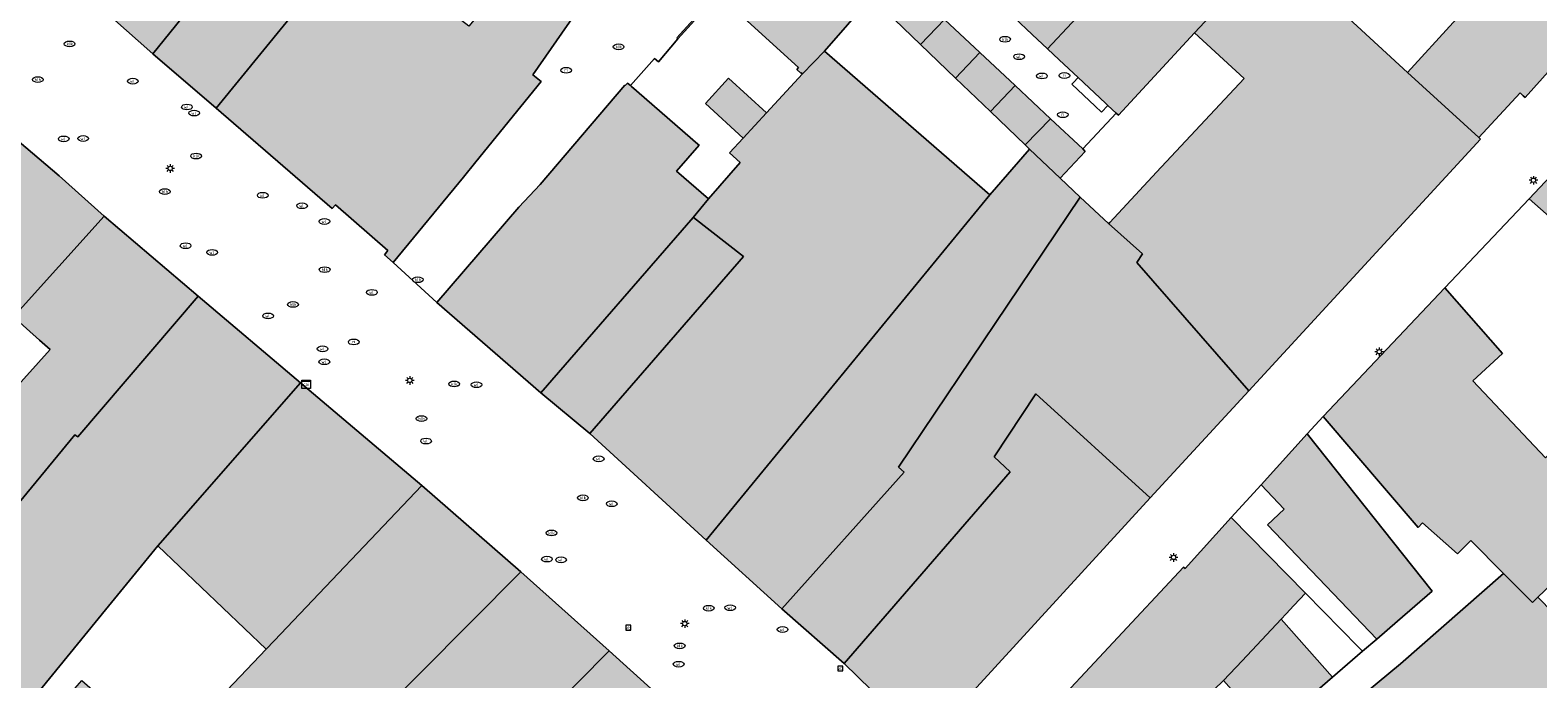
# Model space of a CAD drawing. Header units: metres. Extents: x 187482 to 189800, y 333582 to 335019.
# Tile 184 of 256: x 189031 to 189119, y 334287 to 334325. Entities that reach past the tile are written whole.
import ezdxf
from ezdxf.enums import TextEntityAlignment as Align

# ---------------------------------------------------------------- set-up
doc = ezdxf.new("R2010")
doc.units = ezdxf.units.M
doc.layers.get('0').update_dxf_attribs({"color": 252, "lineweight": 18})
for name, color, linetype, lineweight in [('B-WE-IE-MEUBILAIR-S', 252, 'Continuous', 18), ('B-WE-IE-TERREINAFSCHEIDING_KUNSTMATIG_HEKWERK-G', 252, 'IE-TERREINAFSCHEIDING_KUNSTMATIG-SO', 18), ('B-WE-IE-TERREINAFSCHEIDING_KUNSTMATIG_MUUR-G', 252, 'IE-TERREINAFSCHEIDING_KUNSTMATIG-SO', 18), ('B-WE-OG-BEBOUWING-GV', 252, 'Continuous', 18), ('B-WE-OG-TERREIN_ERF-GV', 252, 'Continuous', 18), ('B-WE-VH-OPENVERHARDING-GV', 252, 'Continuous', 18), ('B-WE-VH-OPENVERHARDING_SIERBESTRATING-GV', 252, 'Continuous', 18), ('B-WE-VH-OPENVERHARDING_STRAATBAKSTEEN-GV', 252, 'Continuous', 18)]:
    doc.layers.add(name, color=color, linetype=linetype, lineweight=lineweight)
doc.layers.add('B-WE-OG-BEBOUWING-V', color=7, linetype='Continuous', lineweight=18, true_color=0xf0f0f0)
doc.styles.add('NLCS-ISO', font='NLCS-ISO.ttf')
doc.linetypes.add('IE-TERREINAFSCHEIDING_KUNSTMATIG-SO', pattern='A,4,[82,NLCS.SHX,S=0.75,R=90,X=0,Y=0],4,-2', length=10)

# ---------------------------------------------------------------- blocks, each defined once
blk = doc.blocks.new('SIE-MEUBILAIR_BORD_VERKEER-SO')
blk.add_lwpolyline([(-0.5625, -0.5625), (0.5625, -0.5625), (0.5625, 0.5625), (-0.5625, 0.5625)], close=True)
at = {"style": 'NLCS-ISO'}
blk.add_text('vb', height=0.75, dxfattribs=at).set_placement((0, 0), align=Align.MIDDLE_CENTER)
blk = doc.blocks.new('SIE-MEUBILAIR_KAST_CAI-SO')
for points in [[(-1, 1), (1, 1), (1, 0.84), (-1, 0.84)], [(-1, 0.76), (1, 0.76), (1, -1), (-1, -1)]]:
    blk.add_lwpolyline(points, close=True)
at = {"style": 'NLCS-ISO'}
blk.add_text('cai', height=0.75, dxfattribs=at).set_placement((0, 0), align=Align.MIDDLE_CENTER)
blk = doc.blocks.new('SIE-MEUBILAIR_PAAL_LICHTMAST-SO')
for points in [[(-0.62, 0), (-1, 0)], [(-0.71, 0.71), (-0.44, 0.44)], [(0, 1), (0, 0.62)], [(0.44, 0.44), (0.71, 0.71)], [(1, 0), (0.62, 0)], [(-0.71, -0.71), (-0.44, -0.44)], [(0, -0.62), (0, -1)], [(0.44, -0.44), (0.71, -0.71)]]:
    blk.add_lwpolyline(points)
blk.add_circle((0, 0), 0.5)
blk = doc.blocks.new('SIE-MEUBILAIR_PUT_WATERLEIDINGPUT-SO')
blk.add_ellipse((0, 0), major_axis=(1.25, 0), ratio=0.54)
at = {"style": 'NLCS-ISO'}
blk.add_text('wl', height=0.75, dxfattribs=at).set_placement((-0.14, 0), align=Align.MIDDLE_CENTER)
blk = doc.blocks.new('SIE-MEUBILAIR_PUT_KOLK-SO')
blk.add_ellipse((0, 0), major_axis=(1.25, 0), ratio=0.54)
at = {"style": 'NLCS-ISO'}
blk.add_text('klk', height=0.75, dxfattribs=at).set_placement((0.03, 0), align=Align.MIDDLE_CENTER)
blk = doc.blocks.new('SIE-MEUBILAIR_PUT_RIOOLPUT-SO')
blk.add_ellipse((0, 0), major_axis=(1.25, 0), ratio=0.54)
at = {"style": 'NLCS-ISO'}
blk.add_text('ri', height=0.75, dxfattribs=at).set_placement((-0.04, 0.07), align=Align.MIDDLE_CENTER)

msp = doc.modelspace()

# ---------------------------------------------------------------- hatches: boundary and pattern name
at = {"layer": 'B-WE-OG-BEBOUWING-V'}
h = msp.add_hatch(color=256, dxfattribs=at)
h.dxf.hatch_style = 1
h.paths.add_polyline_path([(189135.591, 334348.948), (189133.182, 334351.939), (189130.296, 334349.237), (189130.463, 334349.084), (189130.317, 334348.924), (189133.6, 334345.333), (189128.212, 334340.462), (189125.37, 334343.501), (189123.735, 334341.709), (189126.418, 334338.839), (189126.359, 334338.784), (189130.091, 334334.602), (189130.158, 334334.663), (189137.465, 334341.27), (189139.372, 334342.994), (189139.96, 334343.526), (189139.255, 334344.401), (189138.26, 334345.635), (189136.499, 334347.821)], flags=16)
h.paths.add_polyline_path([(189123.367, 334336.141), (189121.84, 334334.462), (189119.066, 334336.984), (189115.148, 334332.692), (189118.418, 334329.72), (189114.322, 334325.215), (189111.66, 334322.289), (189115.804, 334318.495), (189118.222, 334321.095), (189118.409, 334320.921), (189118.515, 334320.823), (189128.616, 334332.109), (189123.737, 334336.548)], flags=17)
h = msp.add_hatch(color=256, dxfattribs=at)
h.dxf.hatch_style = 1
h.paths.add_polyline_path([(189029.318, 334331.502), (189032.808, 334328.396), (189038.449, 334323.375), (189045.949, 334332.673), (189045.263, 334333.223), (189046.552, 334334.804), (189042.479, 334338.305), (189041.111, 334336.786), (189040.73, 334337.099), (189041.533, 334337.955), (189038.383, 334340.951)], flags=17)
h = msp.add_hatch(color=256, dxfattribs=at)
h.dxf.hatch_style = 1
h.paths.add_polyline_path([(189086.524, 334327.524), (189086.982, 334327.096), (189087.047, 334327.034), (189088.72, 334325.47), (189089.749, 334324.507), (189090.64, 334323.674), (189097.741, 334331.267), (189093.604, 334335.088)], flags=17)
h = msp.add_hatch(color=256, dxfattribs=at)
h.dxf.hatch_style = 1
h.paths.add_polyline_path([(189038.449, 334323.375), (189042.152, 334320.21), (189050.132, 334330.01), (189046.225, 334333.03), (189045.949, 334332.673)], flags=17)
h = msp.add_hatch(color=256, dxfattribs=at)
h.dxf.hatch_style = 1
h.paths.add_polyline_path([(189076.355, 334322.208), (189077.634, 334323.531), (189081.801, 334328.322), (189081.559, 334328.532), (189081.467, 334328.439), (189080.547, 334329.279), (189077.18, 334332.355), (189076.686, 334332.806), (189071.349, 334326.941), (189071.377, 334326.915), (189071.437, 334326.86), (189076.112, 334322.572), (189076.02, 334322.462), (189076.259, 334322.249), (189076.282, 334322.276)], flags=17)
h = msp.add_hatch(color=256, dxfattribs=at)
h.dxf.hatch_style = 1
h.paths.add_polyline_path([(189092.434, 334321.996), (189094.029, 334320.503), (189094.171, 334320.37), (189094.647, 334319.925), (189094.782, 334319.8), (189099.227, 334324.611), (189101.876, 334327.441), (189101.317, 334327.964), (189097.741, 334331.267), (189090.64, 334323.674), (189091.327, 334323.031)], flags=17)
h = msp.add_hatch(color=256, dxfattribs=at)
h.dxf.hatch_style = 1
h.paths.add_polyline_path([(189042.152, 334320.21), (189048.903, 334314.35), (189049.099, 334314.576), (189052.168, 334311.9), (189051.964, 334311.655), (189052.47, 334311.213), (189056.57, 334316.192), (189057.291, 334317.071), (189061.101, 334321.769), (189060.621, 334322.162), (189063.066, 334325.67), (189063.013, 334325.963), (189059.734, 334328.386), (189059.703, 334328.349), (189056.894, 334324.993), (189050.234, 334330.141), (189050.132, 334330.01)], flags=17)
h = msp.add_hatch(color=256, dxfattribs=at)
h.dxf.hatch_style = 1
h.paths.add_polyline_path([(189115.804, 334318.495), (189111.66, 334322.289), (189108.225, 334325.435), (189103.216, 334330.021), (189101.317, 334327.964), (189101.876, 334327.441), (189099.227, 334324.611), (189102.128, 334321.932), (189097.011, 334316.465), (189094.278, 334313.545), (189094.21, 334313.472), (189096.194, 334311.701), (189095.857, 334311.213), (189102.391, 334303.726), (189115.908, 334318.4)], flags=17)
h = msp.add_hatch(color=256, dxfattribs=at)
h.dxf.hatch_style = 1
h.paths.add_polyline_path([(189082.537, 334327.343), (189081.21, 334325.864), (189083.245, 334323.915), (189084.642, 334325.373)], flags=17)
h = msp.add_hatch(color=256, dxfattribs=at)
h.dxf.hatch_style = 1
h.paths.add_polyline_path([(189084.642, 334325.373), (189083.245, 334323.915), (189085.28, 334321.965), (189086.699, 334323.447)], flags=17)
h = msp.add_hatch(color=256, dxfattribs=at)
h.dxf.hatch_style = 1
h.paths.add_polyline_path([(189072.038, 334321.951), (189070.688, 334320.476), (189072.892, 334318.458), (189074.249, 334319.927)], flags=16)
h.paths.add_polyline_path([(189069.982, 334313.835), (189069.998, 334313.823), (189072.913, 334311.553), (189063.941, 334301.231), (189070.73, 334295.017), (189087.277, 334315.144), (189077.634, 334323.531), (189076.355, 334322.208), (189074.249, 334319.927), (189072.892, 334318.458), (189072.099, 334317.598), (189072.709, 334317.036), (189070.875, 334314.921)], flags=17)
h = msp.add_hatch(color=256, dxfattribs=at)
h.dxf.hatch_style = 1
h.paths.add_polyline_path([(189087.314, 334320.016), (189088.756, 334321.521), (189086.699, 334323.447), (189085.28, 334321.965)], flags=17)
h = msp.add_hatch(color=256, dxfattribs=at)
h.dxf.hatch_style = 1
h.paths.add_polyline_path([(189072.038, 334321.951), (189070.688, 334320.476), (189072.892, 334318.458), (189074.249, 334319.927)], flags=16)
h.paths.add_polyline_path([(189055.025, 334308.873), (189061.077, 334303.607), (189069.982, 334313.835), (189070.875, 334314.921), (189069.009, 334316.539), (189070.319, 334318.05), (189070.247, 334318.113), (189066.382, 334321.463), (189066.31, 334321.525), (189066.14, 334321.673), (189066.011, 334321.533), (189065.989, 334321.547), (189061.04, 334315.756), (189059.796, 334314.442)], flags=17)
h = msp.add_hatch(color=256, dxfattribs=at)
h.dxf.hatch_style = 1
h.paths.add_polyline_path([(189088.756, 334321.521), (189087.314, 334320.016), (189089.349, 334318.066), (189090.814, 334319.595)], flags=17)
h = msp.add_hatch(color=256, dxfattribs=at)
h.dxf.hatch_style = 1
h.paths.add_polyline_path([(189004.509, 334308.243), (188999.999, 334302.495), (189004.583, 334298.484), (189008.227, 334295.603), (189008.389, 334295.472), (189010.242, 334297.314), (189010.162, 334297.401), (189012.734, 334300.214), (189008.97, 334303.485)], flags=16)
h.paths.add_polyline_path([(189042.705, 334272.239), (189036.063, 334279.126), (189039.238, 334282.498), (189034.298, 334286.822), (189028.437, 334280.124), (189029.667, 334278.222), (189034.605, 334283.886), (189036.008, 334282.658), (189032.867, 334279.055), (189040.915, 334270.925)], flags=16)
h.paths.add_polyline_path([(189012.734, 334300.214), (189010.162, 334297.401), (189010.242, 334297.314), (189008.389, 334295.472), (189008.227, 334295.603), (189006.192, 334293.422), (189004.368, 334294.864), (189002.549, 334296.302), (188993.672, 334286.781), (189002.25, 334277.05), (189010.961, 334286.591), (189013.858, 334289.764), (189019.527, 334296.038), (189017.422, 334297.924), (189024.76, 334306.199), (189027.009, 334304.351), (189030.324, 334308.036), (189035.605, 334313.906), (189032.988, 334316.251), (189028.157, 334320.338), (189021.037, 334312.257), (189020.13, 334311.228), (189019.93, 334310.976), (189019.101, 334309.963), (189019.626, 334309.569), (189017.051, 334304.934)], flags=17)
h = msp.add_hatch(color=256, dxfattribs=at)
h.dxf.hatch_style = 1
h.paths.add_polyline_path([(189092.699, 334317.83), (189090.814, 334319.595), (189089.349, 334318.066), (189089.605, 334317.821), (189091.384, 334316.117), (189092.853, 334317.686)], flags=17)
h = msp.add_hatch(color=256, dxfattribs=at)
h.dxf.hatch_style = 1
h.paths.add_polyline_path([(189118.751, 334314.926), (189126.817, 334307.807), (189131.03, 334312.09), (189129.953, 334313.103), (189130.843, 334314.05), (189125.94, 334318.66), (189125.049, 334317.713), (189123.097, 334319.548)], flags=17)
h = msp.add_hatch(color=256, dxfattribs=at)
h.dxf.hatch_style = 1
h.paths.add_polyline_path([(189070.73, 334295.017), (189075.151, 334291.009), (189082.287, 334298.981), (189081.953, 334299.274), (189092.551, 334315.025), (189091.384, 334316.117), (189089.605, 334317.821), (189087.277, 334315.144)], flags=17)
h = msp.add_hatch(color=256, dxfattribs=at)
h.dxf.hatch_style = 1
h.paths.add_polyline_path([(189075.151, 334291.009), (189078.787, 334287.819), (189088.47, 334298.993), (189087.545, 334299.866), (189089.958, 334303.542), (189096.642, 334297.485), (189102.391, 334303.726), (189095.857, 334311.213), (189096.194, 334311.701), (189094.21, 334313.472), (189092.551, 334315.025), (189081.953, 334299.274), (189082.287, 334298.981)], flags=17)
h = msp.add_hatch(color=256, dxfattribs=at)
h.dxf.hatch_style = 1
h.paths.add_polyline_path([(189030.324, 334308.036), (189031.842, 334306.67), (189032.449, 334306.124), (189021.347, 334293.789), (189019.527, 334296.038), (189013.858, 334289.764), (189019.431, 334284.087), (189024.851, 334290.194), (189033.895, 334301.155), (189034.08, 334301.029), (189041.084, 334309.243), (189035.605, 334313.906)], flags=17)
h.paths.add_polyline_path([(189042.705, 334272.239), (189036.063, 334279.126), (189039.238, 334282.498), (189034.298, 334286.822), (189028.437, 334280.124), (189029.667, 334278.222), (189034.605, 334283.886), (189036.008, 334282.658), (189032.867, 334279.055), (189040.915, 334270.925)], flags=16)
h = msp.add_hatch(color=256, dxfattribs=at)
h.dxf.hatch_style = 1
h.paths.add_polyline_path([(189061.077, 334303.607), (189063.941, 334301.231), (189072.913, 334311.553), (189069.998, 334313.823), (189069.982, 334313.835)], flags=17)
h = msp.add_hatch(color=256, dxfattribs=at)
h.dxf.hatch_style = 1
h.paths.add_polyline_path([(189117.253, 334293.072), (189118.937, 334291.376), (189119.09, 334291.521), (189119.262, 334291.685), (189123.313, 334295.543), (189123.553, 334295.771), (189131.265, 334303.115), (189129.382, 334304.782), (189129.063, 334305.064), (189127.092, 334306.808), (189119.698, 334299.819), (189115.468, 334304.294), (189117.202, 334305.89), (189113.828, 334309.723), (189106.725, 334302.217), (189112.266, 334295.752), (189112.533, 334296.009), (189114.566, 334294.215), (189115.349, 334294.991)], flags=17)
h = msp.add_hatch(color=256, dxfattribs=at)
h.dxf.hatch_style = 1
h.paths.add_polyline_path([(189004.509, 334308.243), (188999.999, 334302.495), (189004.583, 334298.484), (189008.227, 334295.603), (189008.389, 334295.472), (189010.242, 334297.314), (189010.162, 334297.401), (189012.734, 334300.214), (189008.97, 334303.485)], flags=16)
h.paths.add_polyline_path([(189014.198, 334264.25), (189009.541, 334268.998), (189006.111, 334265.635), (189010.769, 334260.886)], flags=16)
h.paths.add_polyline_path([(189055.05, 334272.644), (189052.404, 334275.142), (189049.089, 334271.777), (189045.608, 334275.104), (189042.705, 334272.239), (189040.915, 334270.925), (189039.434, 334269.688), (189039.391, 334269.209), (189041.398, 334266.806), (189045.767, 334261.937), (189048.411, 334264.311), (189047.185, 334265.687), (189050.985, 334269.099), (189052.564, 334267.323), (189051.83, 334266.665), (189057.186, 334260.668), (189062.317, 334265.839), (189054.973, 334272.561)], flags=16)
h.paths.add_polyline_path([(189042.705, 334272.239), (189036.063, 334279.126), (189039.238, 334282.498), (189034.298, 334286.822), (189028.437, 334280.124), (189029.667, 334278.222), (189034.605, 334283.886), (189036.008, 334282.658), (189032.867, 334279.055), (189040.915, 334270.925)], flags=16)
h.paths.add_polyline_path([(189019.431, 334284.087), (189013.325, 334277.206), (189007.703, 334270.872), (189009.541, 334268.998), (189014.198, 334264.25), (189014.595, 334263.846), (189015.354, 334263.072), (189015.614, 334262.817), (189028.484, 334276.865), (189026.046, 334279.137), (189035.69, 334290.946), (189037.43, 334293.077), (189038.735, 334294.674), (189047.071, 334304.179), (189041.084, 334309.243), (189034.08, 334301.029), (189033.895, 334301.155), (189024.851, 334290.194)], flags=17)
h.paths.add_polyline_path([(189024.988, 334265.975), (189027.405, 334263.528), (189028.522, 334264.631), (189026.105, 334267.078)], flags=16)
h.paths.add_polyline_path([(189027.63, 334263.3), (189030.04, 334260.859), (189031.157, 334261.963), (189028.747, 334264.403)], flags=16)
h.paths.add_polyline_path([(189033.049, 334273.951), (189032.096, 334273.009), (189039.79, 334265.218), (189040.744, 334266.16)], flags=16)
h = msp.add_hatch(color=256, dxfattribs=at)
h.dxf.hatch_style = 1
h.paths.add_polyline_path([(189047.071, 334304.179), (189038.735, 334294.674), (189045.067, 334288.655), (189045.52, 334289.131), (189054.139, 334298.2)], flags=17)
h = msp.add_hatch(color=256, dxfattribs=at)
h.dxf.hatch_style = 1
h.paths.add_polyline_path([(189095.006, 334269.893), (189097.908, 334272.669), (189105.994, 334280.403), (189106.374, 334280.767), (189104.91, 334282.331), (189103.824, 334283.545), (189092.758, 334272.704)], flags=16)
h.paths.add_polyline_path([(189083.539, 334283.161), (189083.575, 334283.2), (189096.642, 334297.485), (189089.958, 334303.542), (189087.545, 334299.866), (189088.47, 334298.993), (189078.787, 334287.819)], flags=17)
h = msp.add_hatch(color=256, dxfattribs=at)
h.dxf.hatch_style = 1
h.paths.add_polyline_path([(189105.802, 334301.202), (189103.114, 334298.243), (189104.458, 334296.812), (189103.484, 334295.897), (189109.853, 334289.238), (189111.061, 334290.279), (189113.085, 334292.025)], flags=17)
h = msp.add_hatch(color=256, dxfattribs=at)
h.dxf.hatch_style = 1
h.paths.add_polyline_path([(189055.553, 334273.182), (189067.711, 334286.166), (189065.078, 334288.548), (189055.926, 334279.324), (189055.259, 334279.988), (189052.129, 334276.97), (189053.197, 334275.949), (189052.404, 334275.142), (189055.05, 334272.644)], flags=16)
h.paths.add_polyline_path([(189048.876, 334278.329), (189050.098, 334279.535), (189053.101, 334282.498), (189051.123, 334284.308), (189059.92, 334293.166), (189054.139, 334298.2), (189045.52, 334289.131), (189045.067, 334288.655), (189041.645, 334285.059), (189044.765, 334282.155)], flags=17)
h.paths.add_polyline_path([(189042.705, 334272.239), (189036.063, 334279.126), (189039.238, 334282.498), (189034.298, 334286.822), (189028.437, 334280.124), (189029.667, 334278.222), (189034.605, 334283.886), (189036.008, 334282.658), (189032.867, 334279.055), (189040.915, 334270.925)], flags=16)
h = msp.add_hatch(color=256, dxfattribs=at)
h.dxf.hatch_style = 1
h.paths.add_polyline_path([(189095.006, 334269.893), (189097.908, 334272.669), (189105.994, 334280.403), (189106.374, 334280.767), (189104.91, 334282.331), (189103.824, 334283.545), (189092.758, 334272.704)], flags=16)
h.paths.add_polyline_path([(189089.867, 334276.169), (189100.923, 334286.817), (189102.003, 334287.973), (189104.274, 334290.404), (189104.568, 334290.718), (189105.022, 334291.204), (189105.692, 334291.921), (189101.371, 334296.324), (189098.677, 334293.358), (189098.589, 334293.44), (189090.368, 334284.638), (189086.216, 334280.531), (189086.114, 334280.43)], flags=17)
h = msp.add_hatch(color=256, dxfattribs=at)
h.dxf.hatch_style = 1
h.paths.add_polyline_path([(189055.553, 334273.182), (189067.711, 334286.166), (189065.078, 334288.548), (189055.926, 334279.324), (189055.259, 334279.988), (189052.129, 334276.97), (189053.197, 334275.949), (189052.404, 334275.142), (189055.05, 334272.644)], flags=16)
h.paths.add_polyline_path([(189048.876, 334278.329), (189045.608, 334275.104), (189049.089, 334271.777), (189052.404, 334275.142), (189053.197, 334275.949), (189052.129, 334276.97), (189055.259, 334279.988), (189055.926, 334279.324), (189065.078, 334288.548), (189059.92, 334293.166), (189051.123, 334284.308), (189053.101, 334282.498), (189050.098, 334279.535)], flags=17)
h.paths.add_polyline_path([(189059.238, 334269.807), (189062.941, 334266.416), (189069.222, 334273.274), (189068.206, 334274.186), (189068.103, 334274.078), (189064.934, 334276.817), (189062.796, 334274.184)], flags=16)
h.paths.add_polyline_path([(189055.05, 334272.644), (189052.404, 334275.142), (189049.089, 334271.777), (189045.608, 334275.104), (189042.705, 334272.239), (189040.915, 334270.925), (189039.434, 334269.688), (189039.391, 334269.209), (189041.398, 334266.806), (189045.767, 334261.937), (189048.411, 334264.311), (189047.185, 334265.687), (189050.985, 334269.099), (189052.564, 334267.323), (189051.83, 334266.665), (189057.186, 334260.668), (189062.317, 334265.839), (189054.973, 334272.561)], flags=16)
h = msp.add_hatch(color=256, dxfattribs=at)
h.dxf.hatch_style = 1
h.paths.add_polyline_path([(189115.627, 334273.433), (189115.591, 334273.402), (189114.467, 334272.615), (189110.725, 334269.799), (189100.925, 334262.298), (189105.08, 334257.257), (189113.995, 334263.802), (189114.184, 334265.293), (189119.024, 334269.008)], flags=16)
h.paths.add_polyline_path([(189111.668, 334275.484), (189114.467, 334272.615), (189115.591, 334273.402), (189115.627, 334273.433), (189118.273, 334275.703), (189122.883, 334270.329), (189124.252, 334271.334), (189125.968, 334272.71), (189121.08, 334277.878), (189122.681, 334279.284), (189119.347, 334282.713), (189123.749, 334287.097), (189119.262, 334291.685), (189119.09, 334291.521), (189118.937, 334291.376), (189117.253, 334293.072), (189111.243, 334287.798), (189107.955, 334285.068), (189110.411, 334282.501), (189114.518, 334278.208)], flags=17)
h = msp.add_hatch(color=256, dxfattribs=at)
h.dxf.hatch_style = 1
h.paths.add_polyline_path([(189100.923, 334286.817), (189103.575, 334283.828), (189104.779, 334284.865), (189107.274, 334287.014), (189104.274, 334290.404), (189102.003, 334287.973)], flags=17)
h = msp.add_hatch(color=256, dxfattribs=at)
h.dxf.hatch_style = 1
h.paths.add_polyline_path([(189067.711, 334286.166), (189055.553, 334273.182), (189059.238, 334269.807), (189062.796, 334274.184), (189064.934, 334276.817), (189070.484, 334283.658)], flags=17)
h.paths.add_polyline_path([(189055.553, 334273.182), (189067.711, 334286.166), (189065.078, 334288.548), (189055.926, 334279.324), (189055.259, 334279.988), (189052.129, 334276.97), (189053.197, 334275.949), (189052.404, 334275.142), (189055.05, 334272.644)], flags=16)
h.paths.add_polyline_path([(189059.238, 334269.807), (189062.941, 334266.416), (189069.222, 334273.274), (189068.206, 334274.186), (189068.103, 334274.078), (189064.934, 334276.817), (189062.796, 334274.184)], flags=16)
h.paths.add_polyline_path([(189055.05, 334272.644), (189052.404, 334275.142), (189049.089, 334271.777), (189045.608, 334275.104), (189042.705, 334272.239), (189040.915, 334270.925), (189039.434, 334269.688), (189039.391, 334269.209), (189041.398, 334266.806), (189045.767, 334261.937), (189048.411, 334264.311), (189047.185, 334265.687), (189050.985, 334269.099), (189052.564, 334267.323), (189051.83, 334266.665), (189057.186, 334260.668), (189062.317, 334265.839), (189054.973, 334272.561)], flags=16)
h = msp.add_hatch(color=256, dxfattribs=at)
h.dxf.hatch_style = 1
h.paths.add_polyline_path([(189055.553, 334273.182), (189067.711, 334286.166), (189065.078, 334288.548), (189055.926, 334279.324), (189055.259, 334279.988), (189052.129, 334276.97), (189053.197, 334275.949), (189052.404, 334275.142), (189055.05, 334272.644)], flags=16)
h.paths.add_polyline_path([(189059.238, 334269.807), (189062.941, 334266.416), (189069.222, 334273.274), (189068.206, 334274.186), (189068.103, 334274.078), (189064.934, 334276.817), (189062.796, 334274.184)], flags=16)
h.paths.add_polyline_path([(189070.484, 334283.658), (189064.934, 334276.817), (189068.103, 334274.078), (189068.206, 334274.186), (189069.222, 334273.274), (189074.941, 334279.63), (189074.813, 334279.746)], flags=17)

# ---------------------------------------------------------------- linework, layer by layer
at = {"layer": 'B-WE-IE-TERREINAFSCHEIDING_KUNSTMATIG_HEKWERK-G', "ltscale": 0.2, "flags": 128}
msp.add_lwpolyline([(189071.437, 334326.86), (189069.08, 334324.255)], dxfattribs=at)
at = {"layer": 'B-WE-IE-TERREINAFSCHEIDING_KUNSTMATIG_MUUR-G', "ltscale": 0.2, "flags": 128}
for points in [[(189093.435, 334320.32), (189092.065, 334321.602), (189092.127, 334321.667)], [(189092.127, 334321.667), (189092.164, 334321.708)], [(189092.164, 334321.708), (189092.434, 334321.996)], [(189094.171, 334320.37), (189093.803, 334319.976), (189093.435, 334320.32)], [(189113.828, 334309.723), (189118.751, 334314.926)], [(189105.802, 334301.202), (189106.725, 334302.217)]]:
    msp.add_lwpolyline(points, dxfattribs=at)
at = {"layer": 'B-WE-OG-BEBOUWING-GV', "flags": 128}
for points in [[(189029.318, 334331.502), (189032.808, 334328.396), (189038.449, 334323.375), (189045.949, 334332.673), (189045.263, 334333.223), (189046.552, 334334.804), (189042.479, 334338.305), (189041.111, 334336.786), (189040.73, 334337.099), (189041.533, 334337.955), (189038.383, 334340.951)], [(189123.367, 334336.141), (189121.84, 334334.462), (189119.066, 334336.984), (189115.148, 334332.692), (189118.418, 334329.72), (189114.322, 334325.215), (189111.66, 334322.289), (189115.804, 334318.495), (189118.222, 334321.095), (189118.409, 334320.921), (189118.515, 334320.823), (189128.616, 334332.109), (189123.737, 334336.548)], [(189086.524, 334327.524), (189086.982, 334327.096), (189087.047, 334327.034), (189088.72, 334325.47), (189089.749, 334324.507), (189090.64, 334323.674), (189097.741, 334331.267), (189093.604, 334335.088)], [(189038.449, 334323.375), (189042.152, 334320.21), (189050.132, 334330.01), (189046.225, 334333.03), (189045.949, 334332.673)], [(189076.355, 334322.208), (189077.634, 334323.531), (189081.801, 334328.322), (189081.559, 334328.532), (189081.467, 334328.439), (189080.547, 334329.279), (189077.18, 334332.355), (189076.686, 334332.806), (189071.349, 334326.941), (189071.377, 334326.915), (189071.437, 334326.86), (189076.112, 334322.572), (189076.02, 334322.462), (189076.259, 334322.249), (189076.282, 334322.276)], [(189092.434, 334321.996), (189094.029, 334320.503), (189094.171, 334320.37), (189094.647, 334319.925), (189094.782, 334319.8), (189099.227, 334324.611), (189101.876, 334327.441), (189101.317, 334327.964), (189097.741, 334331.267), (189090.64, 334323.674), (189091.327, 334323.031)], [(189042.152, 334320.21), (189048.903, 334314.35), (189049.099, 334314.576), (189052.168, 334311.9), (189051.964, 334311.655), (189052.47, 334311.213), (189056.57, 334316.192), (189057.291, 334317.071), (189061.101, 334321.769), (189060.621, 334322.162), (189063.066, 334325.67), (189063.013, 334325.963), (189059.734, 334328.386), (189059.703, 334328.349), (189056.894, 334324.993), (189050.234, 334330.141), (189050.132, 334330.01)], [(189115.804, 334318.495), (189111.66, 334322.289), (189108.225, 334325.435), (189103.216, 334330.021), (189101.317, 334327.964), (189101.876, 334327.441), (189099.227, 334324.611), (189102.128, 334321.932), (189097.011, 334316.465), (189094.278, 334313.545), (189094.21, 334313.472), (189096.194, 334311.701), (189095.857, 334311.213), (189102.391, 334303.726), (189115.908, 334318.4)], [(189082.537, 334327.343), (189081.21, 334325.864), (189083.245, 334323.915), (189084.642, 334325.373)], [(189084.642, 334325.373), (189083.245, 334323.915), (189085.28, 334321.965), (189086.699, 334323.447)], [(189069.982, 334313.835), (189069.998, 334313.823), (189072.913, 334311.553), (189063.941, 334301.231), (189070.73, 334295.017), (189087.277, 334315.144), (189077.634, 334323.531), (189076.355, 334322.208), (189074.249, 334319.927), (189072.892, 334318.458), (189072.099, 334317.598), (189072.709, 334317.036), (189070.875, 334314.921)], [(189087.314, 334320.016), (189088.756, 334321.521), (189086.699, 334323.447), (189085.28, 334321.965)], [(189055.025, 334308.873), (189061.077, 334303.607), (189069.982, 334313.835), (189070.875, 334314.921), (189069.009, 334316.539), (189070.319, 334318.05), (189070.247, 334318.113), (189066.382, 334321.463), (189066.31, 334321.525), (189066.14, 334321.673), (189066.011, 334321.533), (189065.989, 334321.547), (189061.04, 334315.756), (189059.796, 334314.442)], [(189072.038, 334321.951), (189070.688, 334320.476), (189072.892, 334318.458), (189074.249, 334319.927)], [(189088.756, 334321.521), (189087.314, 334320.016), (189089.349, 334318.066), (189090.814, 334319.595)], [(189092.699, 334317.83), (189090.814, 334319.595), (189089.349, 334318.066), (189089.605, 334317.821), (189091.384, 334316.117), (189092.853, 334317.686)], [(189118.751, 334314.926), (189126.817, 334307.807), (189131.03, 334312.09), (189129.953, 334313.103), (189130.843, 334314.05), (189125.94, 334318.66), (189125.049, 334317.713), (189123.097, 334319.548)], [(189070.73, 334295.017), (189075.151, 334291.009), (189082.287, 334298.981), (189081.953, 334299.274), (189092.551, 334315.025), (189091.384, 334316.117), (189089.605, 334317.821), (189087.277, 334315.144)], [(189075.151, 334291.009), (189078.787, 334287.819), (189088.47, 334298.993), (189087.545, 334299.866), (189089.958, 334303.542), (189096.642, 334297.485), (189102.391, 334303.726), (189095.857, 334311.213), (189096.194, 334311.701), (189094.21, 334313.472), (189092.551, 334315.025), (189081.953, 334299.274), (189082.287, 334298.981)], [(189030.324, 334308.036), (189031.842, 334306.67), (189032.449, 334306.124), (189021.347, 334293.789), (189019.527, 334296.038), (189013.858, 334289.764), (189019.431, 334284.087), (189024.851, 334290.194), (189033.895, 334301.155), (189034.08, 334301.029), (189041.084, 334309.243), (189035.605, 334313.906)], [(189061.077, 334303.607), (189063.941, 334301.231), (189072.913, 334311.553), (189069.998, 334313.823), (189069.982, 334313.835)], [(189117.253, 334293.072), (189118.937, 334291.376), (189119.09, 334291.521), (189119.262, 334291.685), (189123.313, 334295.543), (189123.553, 334295.771), (189131.265, 334303.115), (189129.382, 334304.782), (189129.063, 334305.064), (189127.092, 334306.808), (189119.698, 334299.819), (189115.468, 334304.294), (189117.202, 334305.89), (189113.828, 334309.723), (189106.725, 334302.217), (189112.266, 334295.752), (189112.533, 334296.009), (189114.566, 334294.215), (189115.349, 334294.991)], [(189019.431, 334284.087), (189013.325, 334277.206), (189007.703, 334270.872), (189009.541, 334268.998), (189014.198, 334264.25), (189014.595, 334263.846), (189015.354, 334263.072), (189015.614, 334262.817), (189028.484, 334276.865), (189026.046, 334279.137), (189035.69, 334290.946), (189037.43, 334293.077), (189038.735, 334294.674), (189047.071, 334304.179), (189041.084, 334309.243), (189034.08, 334301.029), (189033.895, 334301.155), (189024.851, 334290.194)], [(189047.071, 334304.179), (189038.735, 334294.674), (189045.067, 334288.655), (189045.52, 334289.131), (189054.139, 334298.2)], [(189083.539, 334283.161), (189083.575, 334283.2), (189096.642, 334297.485), (189089.958, 334303.542), (189087.545, 334299.866), (189088.47, 334298.993), (189078.787, 334287.819)], [(189105.802, 334301.202), (189103.114, 334298.243), (189104.458, 334296.812), (189103.484, 334295.897), (189109.853, 334289.238), (189111.061, 334290.279), (189113.085, 334292.025)], [(189048.876, 334278.329), (189050.098, 334279.535), (189053.101, 334282.498), (189051.123, 334284.308), (189059.92, 334293.166), (189054.139, 334298.2), (189045.52, 334289.131), (189045.067, 334288.655), (189041.645, 334285.059), (189044.765, 334282.155)], [(189089.867, 334276.169), (189100.923, 334286.817), (189102.003, 334287.973), (189104.274, 334290.404), (189104.568, 334290.718), (189105.022, 334291.204), (189105.692, 334291.921), (189101.371, 334296.324), (189098.677, 334293.358), (189098.589, 334293.44), (189090.368, 334284.638), (189086.216, 334280.531), (189086.114, 334280.43)], [(189048.876, 334278.329), (189045.608, 334275.104), (189049.089, 334271.777), (189052.404, 334275.142), (189053.197, 334275.949), (189052.129, 334276.97), (189055.259, 334279.988), (189055.926, 334279.324), (189065.078, 334288.548), (189059.92, 334293.166), (189051.123, 334284.308), (189053.101, 334282.498), (189050.098, 334279.535)], [(189111.668, 334275.484), (189114.467, 334272.615), (189115.591, 334273.402), (189115.627, 334273.433), (189118.273, 334275.703), (189122.883, 334270.329), (189124.252, 334271.334), (189125.968, 334272.71), (189121.08, 334277.878), (189122.681, 334279.284), (189119.347, 334282.713), (189123.749, 334287.097), (189119.262, 334291.685), (189119.09, 334291.521), (189118.937, 334291.376), (189117.253, 334293.072), (189111.243, 334287.798), (189107.955, 334285.068), (189110.411, 334282.501), (189114.518, 334278.208)], [(189100.923, 334286.817), (189103.575, 334283.828), (189104.779, 334284.865), (189107.274, 334287.014), (189104.274, 334290.404), (189102.003, 334287.973)], [(189055.553, 334273.182), (189067.711, 334286.166), (189065.078, 334288.548), (189055.926, 334279.324), (189055.259, 334279.988), (189052.129, 334276.97), (189053.197, 334275.949), (189052.404, 334275.142), (189055.05, 334272.644)]]:
    msp.add_lwpolyline(points, close=True, dxfattribs=at)
msp.add_lwpolyline([(189030.324, 334308.036), (189035.605, 334313.906), (189032.988, 334316.251), (189028.157, 334320.338)], dxfattribs=at)
at = {"layer": 'B-WE-OG-TERREIN_ERF-GV', "flags": 128}
for points in [[(189115.148, 334332.692), (189113.759, 334331.17), (189109.561, 334335.005), (189105.367, 334338.835), (189101.406, 334342.454), (189101.309, 334342.365), (189101.09, 334342.567), (189103.784, 334345.51), (189100.82, 334348.282), (189093.391, 334340.362), (189087.826, 334345.444), (189085.423, 334342.842), (189085.584, 334342.693), (189085.486, 334342.586), (189089.466, 334338.91), (189093.604, 334335.088), (189097.741, 334331.267), (189101.317, 334327.964), (189103.216, 334330.021), (189108.225, 334325.435), (189111.66, 334322.289), (189114.322, 334325.215), (189118.418, 334329.72)], [(189067.726, 334323.101), (189066.31, 334321.525), (189066.382, 334321.463), (189070.247, 334318.113), (189070.319, 334318.05), (189069.009, 334316.539), (189070.875, 334314.921), (189072.709, 334317.036), (189072.099, 334317.598), (189072.892, 334318.458), (189070.688, 334320.476), (189072.038, 334321.951), (189074.249, 334319.927), (189076.355, 334322.208), (189076.282, 334322.276), (189076.259, 334322.249), (189076.02, 334322.462), (189076.112, 334322.572), (189071.437, 334326.86), (189071.377, 334326.915), (189069.023, 334324.306), (189069.08, 334324.255), (189067.951, 334322.918)], [(189097.011, 334316.465), (189102.128, 334321.932), (189099.227, 334324.611), (189094.782, 334319.8), (189094.647, 334319.925), (189092.699, 334317.83), (189092.853, 334317.686), (189091.384, 334316.117), (189092.551, 334315.025), (189094.21, 334313.472), (189094.278, 334313.545)], [(189118.751, 334314.926), (189113.828, 334309.723), (189117.202, 334305.89), (189115.468, 334304.294), (189119.698, 334299.819), (189127.092, 334306.808), (189126.817, 334307.807)], [(189019.527, 334296.038), (189021.347, 334293.789), (189032.449, 334306.124), (189031.842, 334306.67), (189030.324, 334308.036), (189027.009, 334304.351), (189024.76, 334306.199), (189017.422, 334297.924)], [(189106.725, 334302.217), (189105.802, 334301.202), (189113.085, 334292.025), (189111.061, 334290.279), (189109.853, 334289.238), (189109.025, 334288.524), (189107.274, 334287.014), (189104.779, 334284.865), (189103.575, 334283.828), (189103.824, 334283.545), (189104.91, 334282.331), (189107.955, 334285.068), (189111.243, 334287.798), (189117.253, 334293.072), (189115.349, 334294.991), (189114.566, 334294.215), (189112.533, 334296.009), (189112.266, 334295.752)], [(189108.786, 334288.769), (189109.025, 334288.524), (189109.853, 334289.238), (189103.484, 334295.897), (189104.458, 334296.812), (189103.114, 334298.243), (189101.371, 334296.324), (189105.692, 334291.921)], [(189107.274, 334287.014), (189109.025, 334288.524), (189108.786, 334288.769), (189105.692, 334291.921), (189105.022, 334291.204), (189104.568, 334290.718), (189104.274, 334290.404)]]:
    msp.add_lwpolyline(points, close=True, dxfattribs=at)
msp.add_lwpolyline([(189028.437, 334280.124), (189034.298, 334286.822), (189039.238, 334282.498), (189036.063, 334279.126), (189042.705, 334272.239), (189045.608, 334275.104), (189048.876, 334278.329), (189044.765, 334282.155), (189041.645, 334285.059), (189045.067, 334288.655), (189038.735, 334294.674), (189037.43, 334293.077), (189035.69, 334290.946), (189026.046, 334279.137)], dxfattribs=at)
at = {"layer": 'B-WE-VH-OPENVERHARDING-GV', "flags": 128}
for points in [[(189018.629, 334328.637), (189023.336, 334324.537), (189025.583, 334322.58), (189028.157, 334320.338), (189032.988, 334316.251), (189035.605, 334313.906), (189041.084, 334309.243), (189047.071, 334304.179), (189054.139, 334298.2), (189059.92, 334293.166), (189065.078, 334288.548), (189067.711, 334286.166), (189070.484, 334283.658), (189074.813, 334279.746), (189074.941, 334279.63), (189076.093, 334278.541), (189077.279, 334279.758)], [(189063.941, 334301.231), (189061.077, 334303.607), (189055.025, 334308.873), (189052.47, 334311.213), (189051.964, 334311.655), (189052.168, 334311.9), (189049.099, 334314.576), (189048.903, 334314.35), (189042.152, 334320.21), (189038.449, 334323.375), (189032.808, 334328.396)], [(189081.503, 334281.323), (189081.573, 334281.314), (189081.642, 334281.304), (189081.711, 334281.293), (189081.781, 334281.281), (189083.539, 334283.161), (189078.787, 334287.819), (189075.151, 334291.009), (189070.73, 334295.017), (189063.941, 334301.231)]]:
    msp.add_lwpolyline(points, dxfattribs=at)
at = {"layer": 'B-WE-VH-OPENVERHARDING_SIERBESTRATING-GV', "flags": 128}
msp.add_lwpolyline([(189128.616, 334332.109), (189118.515, 334320.823), (189118.409, 334320.921), (189118.222, 334321.095), (189115.804, 334318.495), (189115.908, 334318.4), (189102.391, 334303.726), (189096.642, 334297.485), (189083.575, 334283.2), (189086.216, 334280.531), (189090.368, 334284.638), (189098.589, 334293.44), (189098.677, 334293.358), (189101.371, 334296.324), (189103.114, 334298.243), (189105.802, 334301.202), (189106.725, 334302.217), (189113.828, 334309.723), (189118.751, 334314.926), (189123.097, 334319.548), (189126.179, 334322.827), (189132.179, 334329.211)], dxfattribs=at)
at = {"layer": 'B-WE-VH-OPENVERHARDING_STRAATBAKSTEEN-GV', "flags": 128}
for points in [[(189081.801, 334328.322), (189077.634, 334323.531), (189087.277, 334315.144), (189089.605, 334317.821), (189089.349, 334318.066), (189087.314, 334320.016), (189085.28, 334321.965), (189083.245, 334323.915), (189081.21, 334325.864)], [(189063.066, 334325.67), (189060.621, 334322.162), (189061.101, 334321.769), (189057.291, 334317.071), (189056.57, 334316.192), (189052.47, 334311.213), (189055.025, 334308.873), (189059.796, 334314.442), (189061.04, 334315.756), (189065.989, 334321.547), (189066.011, 334321.533), (189066.14, 334321.673), (189066.31, 334321.525), (189067.726, 334323.101), (189067.951, 334322.918), (189069.08, 334324.255), (189069.023, 334324.306), (189071.377, 334326.915)], [(189084.642, 334325.373), (189086.699, 334323.447), (189088.756, 334321.521), (189090.814, 334319.595), (189092.699, 334317.83), (189094.647, 334319.925), (189094.171, 334320.37), (189094.029, 334320.503), (189092.434, 334321.996), (189091.327, 334323.031), (189090.64, 334323.674), (189089.749, 334324.507), (189088.72, 334325.47)]]:
    msp.add_lwpolyline(points, dxfattribs=at)

# ---------------------------------------------------------------- block references
at = {"layer": 'B-WE-IE-MEUBILAIR-S', "xscale": 0.25, "yscale": 0.25, "zscale": 0.25}
for name, p in [('SIE-MEUBILAIR_PUT_KOLK-SO', (189088.169, 334324.225)), ('SIE-MEUBILAIR_PUT_KOLK-SO', (189033.592, 334323.956)), ('SIE-MEUBILAIR_PUT_KOLK-SO', (189065.623, 334323.787)), ('SIE-MEUBILAIR_PUT_WATERLEIDINGPUT-SO', (189088.99, 334323.21)), ('SIE-MEUBILAIR_PUT_RIOOLPUT-SO', (189062.564, 334322.416)), ('SIE-MEUBILAIR_PUT_KOLK-SO', (189031.737, 334321.876)), ('SIE-MEUBILAIR_PUT_WATERLEIDINGPUT-SO', (189037.283, 334321.783)), ('SIE-MEUBILAIR_PUT_WATERLEIDINGPUT-SO', (189090.322, 334322.086)), ('SIE-MEUBILAIR_PUT_RIOOLPUT-SO', (189091.634, 334322.111)), ('SIE-MEUBILAIR_PUT_WATERLEIDINGPUT-SO', (189040.439, 334320.276)), ('SIE-MEUBILAIR_PUT_WATERLEIDINGPUT-SO', (189040.859, 334319.92)), ('SIE-MEUBILAIR_PUT_RIOOLPUT-SO', (189091.542, 334319.824)), ('SIE-MEUBILAIR_PUT_WATERLEIDINGPUT-SO', (189033.249, 334318.414)), ('SIE-MEUBILAIR_PUT_WATERLEIDINGPUT-SO', (189034.383, 334318.437)), ('SIE-MEUBILAIR_PUT_KOLK-SO', (189040.972, 334317.417)), ('SIE-MEUBILAIR_PAAL_LICHTMAST-SO', (189039.461, 334316.694)), ('SIE-MEUBILAIR_PUT_KOLK-SO', (189039.151, 334315.34)), ('SIE-MEUBILAIR_PAAL_LICHTMAST-SO', (189119, 334316)), ('SIE-MEUBILAIR_PUT_WATERLEIDINGPUT-SO', (189044.861, 334315.125)), ('SIE-MEUBILAIR_PUT_WATERLEIDINGPUT-SO', (189047.153, 334314.516)), ('SIE-MEUBILAIR_PUT_WATERLEIDINGPUT-SO', (189048.46, 334313.6)), ('SIE-MEUBILAIR_PUT_WATERLEIDINGPUT-SO', (189040.361, 334312.186)), ('SIE-MEUBILAIR_PUT_WATERLEIDINGPUT-SO', (189041.911, 334311.798)), ('SIE-MEUBILAIR_PUT_KOLK-SO', (189048.474, 334310.787)), ('SIE-MEUBILAIR_PUT_KOLK-SO', (189053.904, 334310.2)), ('SIE-MEUBILAIR_PUT_WATERLEIDINGPUT-SO', (189051.23, 334309.464)), ('SIE-MEUBILAIR_PUT_KOLK-SO', (189046.626, 334308.761)), ('SIE-MEUBILAIR_PUT_WATERLEIDINGPUT-SO', (189045.173, 334308.087)), ('SIE-MEUBILAIR_PUT_RIOOLPUT-SO', (189050.172, 334306.569)), ('SIE-MEUBILAIR_PUT_WATERLEIDINGPUT-SO', (189048.352, 334306.17)), ('SIE-MEUBILAIR_PAAL_LICHTMAST-SO', (189110, 334306)), ('SIE-MEUBILAIR_PUT_WATERLEIDINGPUT-SO', (189048.455, 334305.414)), ('SIE-MEUBILAIR_KAST_CAI-SO', (189047.399, 334304.098)), ('SIE-MEUBILAIR_PAAL_LICHTMAST-SO', (189053.441, 334304.326)), ('SIE-MEUBILAIR_PUT_KOLK-SO', (189056.032, 334304.118)), ('SIE-MEUBILAIR_PUT_WATERLEIDINGPUT-SO', (189057.334, 334304.075)), ('SIE-MEUBILAIR_PUT_KOLK-SO', (189054.126, 334302.099)), ('SIE-MEUBILAIR_PUT_WATERLEIDINGPUT-SO', (189054.388, 334300.792)), ('SIE-MEUBILAIR_PUT_WATERLEIDINGPUT-SO', (189064.459, 334299.755)), ('SIE-MEUBILAIR_PUT_KOLK-SO', (189063.542, 334297.477)), ('SIE-MEUBILAIR_PUT_WATERLEIDINGPUT-SO', (189065.221, 334297.131)), ('SIE-MEUBILAIR_PUT_KOLK-SO', (189061.707, 334295.428)), ('SIE-MEUBILAIR_PUT_WATERLEIDINGPUT-SO', (189061.444, 334293.904)), ('SIE-MEUBILAIR_PUT_WATERLEIDINGPUT-SO', (189062.264, 334293.86)), ('SIE-MEUBILAIR_PAAL_LICHTMAST-SO', (189098, 334294)), ('SIE-MEUBILAIR_PUT_KOLK-SO', (189070.88, 334291.037)), ('SIE-MEUBILAIR_PUT_WATERLEIDINGPUT-SO', (189072.135, 334291.064)), ('SIE-MEUBILAIR_BORD_VERKEER-SO', (189066.189, 334289.901)), ('SIE-MEUBILAIR_PAAL_LICHTMAST-SO', (189069.482, 334290.139)), ('SIE-MEUBILAIR_PUT_WATERLEIDINGPUT-SO', (189075.19, 334289.795)), ('SIE-MEUBILAIR_PUT_KOLK-SO', (189069.187, 334288.837)), ('SIE-MEUBILAIR_PUT_WATERLEIDINGPUT-SO', (189069.128, 334287.767)), ('SIE-MEUBILAIR_BORD_VERKEER-SO', (189078.559, 334287.524))]:
    msp.add_blockref(name, p, dxfattribs=at)

doc.saveas('drawing.dxf')
